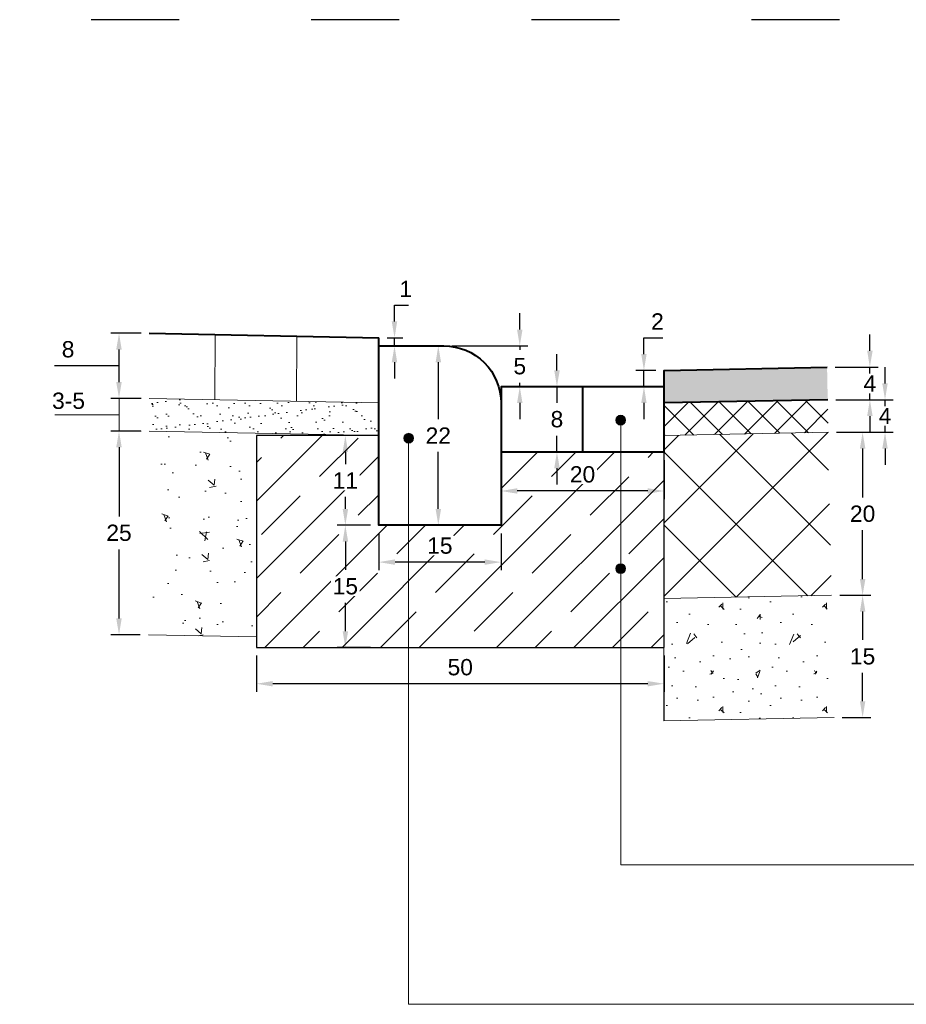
# Model space of a CAD drawing. Header units: millimetres. Extents: x 2422 to 2697, y 999 to 1037.
# Tile 5 of 48: x 2660.43 to 2661.52, y 1002.87 to 1004.08. Entities that reach past the tile are written whole.
import ezdxf

# ---------------------------------------------------------------- set-up
doc = ezdxf.new("R2010")
doc.units = ezdxf.units.MM
doc.linetypes.add('ACAD_ISO03W100', pattern=[30, 12, -18])
doc.layers.add('1_warstwa_ścier._wypel', color=7, linetype='Continuous', true_color=0x636363, transparency=0.7)
for name, color, linetype, lineweight, true_color in [('2_warstwa_wiąż.', 7, 'Continuous', 13, 0x8d8268), ('_PN-nawierzchnia_asfalt', 250, 'Continuous', 40, 0x333333), ('Podbudowa_beton', 7, 'Continuous', 13, 0x906713)]:
    doc.layers.add(name, color=color, linetype=linetype, lineweight=lineweight, true_color=true_color)
doc.layers.add('4_podbudowa_pom.', color=7, linetype='Continuous', true_color=0x906713)
for name, color, linetype, lineweight in [('_JB_Opisowe', 7, 'Continuous', 0), ('_PN-konstrukcja_linie', 7, 'Continuous', 18), ('_PN-kostka_szara', 251, 'Continuous', 13), ('_PN-kraweznik', 7, 'Continuous', 40), ('_PN-nawierzchnia_kostka_szara', 251, 'Continuous', 40), ('_PN-podsypka_wypełnienie', 7, 'Continuous', 9), ('_PN-ława-wypełnienie', 7, 'Continuous', 0), ('_PN-ściek', 4, 'Continuous', 40), ('_SZK-wymiary_0.2', 7, 'Continuous', 15), ('zjazd', 10, 'Continuous', 9)]:
    doc.layers.add(name, color=color, linetype=linetype, lineweight=lineweight)
doc.layers.add('_PN-ława', color=7, linetype='Continuous')
doc.layers.add('_SZK-opis_0.2', color=7, linetype='Continuous')
doc.layers.add('TEMP', color=80, linetype='Continuous', plot=False)
doc.styles.add('standard szczeg', font='arial.ttf', dxfattribs={"height": 0.02})
doc.dimstyles.new('p normalny szczeg.', dxfattribs={"dimtxt": 0.02, "dimasz": 0.02, "dimexe": 0.01, "dimexo": 0.01, "dimgap": 0.01, "dimtad": 1, "dimtih": 1, "dimtoh": 1, "dimdec": 0, "dimlfac": 100, "dimzin": 1, "dimtxsty": 'standard szczeg', "dimcen": 2.5, "dimazin": 0, "dimtfac": 1, "dimtdec": 0, "dimtmove": 0, "dimatfit": 3, "dimfxl": 1, "dimarcsym": 0})

# ---------------------------------------------------------------- blocks, each defined once
blk = doc.blocks.new('*D133')
at = {"layer": '_SZK-wymiary_0.2', "color": 0, "lineweight": -2, "transparency": 16777216}
for p, q in [((2660.5813, 1003.5733), (2660.5444, 1003.5733)), ((2660.5544, 1003.5533), (2660.5544, 1003.4685)), ((2660.5544, 1003.3433), (2660.5544, 1003.4281)), ((2660.5804, 1003.3233), (2660.5444, 1003.3233))]:
    blk.add_line(p, q, dxfattribs=at)
at = {"layer": '_SZK-wymiary_0.2', "color": 0, "transparency": 16777216}
for points in [[(2660.551, 1003.5533), (2660.5577, 1003.5533), (2660.5544, 1003.5733)], [(2660.551, 1003.3433), (2660.5577, 1003.3433), (2660.5544, 1003.3233)]]:
    blk.add_solid(points, dxfattribs=at)
at = {"layer": 'Defpoints', "color": 0, "transparency": 16777216}
for p in [(2660.5913, 1003.5733), (2660.5544, 1003.3233), (2660.5904, 1003.3233)]:
    blk.add_point(p, dxfattribs=at)
at = {"layer": '_SZK-wymiary_0.2', "color": 0, "transparency": 16777216, "insert": (2660.5544, 1003.4483), "char_height": 0.02, "attachment_point": 5, "style": 'standard szczeg'}
blk.add_mtext('25', dxfattribs=at)
blk = doc.blocks.new('*D134')
at = {"layer": '_SZK-wymiary_0.2', "color": 0, "lineweight": -2, "ltscale": 0.09, "transparency": 16777216}
for p, q in [((2660.5814, 1003.6933), (2660.5444, 1003.6933)), ((2660.5544, 1003.6333), (2660.5544, 1003.6733)), ((2660.5085, 1003.6533), (2660.4754, 1003.6533)), ((2660.5544, 1003.6533), (2660.5085, 1003.6533)), ((2660.5814, 1003.6133), (2660.5444, 1003.6133))]:
    blk.add_line(p, q, dxfattribs=at)
at = {"layer": '_SZK-wymiary_0.2', "color": 0, "ltscale": 0.09, "transparency": 16777216}
for points in [[(2660.551, 1003.6733), (2660.5577, 1003.6733), (2660.5544, 1003.6933)], [(2660.551, 1003.6333), (2660.5577, 1003.6333), (2660.5544, 1003.6133)]]:
    blk.add_solid(points, dxfattribs=at)
at = {"layer": 'Defpoints', "color": 0, "ltscale": 0.09, "transparency": 16777216}
for p in [(2660.5544, 1003.6933), (2660.5914, 1003.6933), (2660.5914, 1003.6133)]:
    blk.add_point(p, dxfattribs=at)
at = {"layer": '_SZK-wymiary_0.2', "color": 0, "ltscale": 0.09, "transparency": 16777216, "insert": (2660.4919, 1003.6735), "char_height": 0.02, "attachment_point": 5, "style": 'standard szczeg', "bg_fill": 3, "box_fill_scale": 1.1, "bg_fill_color": 256, "bg_fill_true_color": 13158600, "bg_fill_transparency": 0}
blk.add_mtext('8', dxfattribs=at)
blk = doc.blocks.new('*D139')
at = {"layer": '_SZK-wymiary_0.2', "color": 0, "lineweight": -2, "transparency": 16777216}
for p, q in [((2661.0915, 1003.6477), (2661.0915, 1003.6677)), ((2661.1129, 1003.6277), (2661.0815, 1003.6277)), ((2661.0915, 1003.6277), (2661.0915, 1003.6079)), ((2661.0915, 1003.5477), (2661.0915, 1003.5675)), ((2661.1129, 1003.5477), (2661.0815, 1003.5477)), ((2661.0915, 1003.5277), (2661.0915, 1003.5077))]:
    blk.add_line(p, q, dxfattribs=at)
at = {"layer": '_SZK-wymiary_0.2', "color": 0, "transparency": 16777216}
for points in [[(2661.0882, 1003.6477), (2661.0949, 1003.6477), (2661.0915, 1003.6277)], [(2661.0882, 1003.5277), (2661.0949, 1003.5277), (2661.0915, 1003.5477)]]:
    blk.add_solid(points, dxfattribs=at)
at = {"layer": 'Defpoints', "color": 0, "transparency": 16777216}
for p in [(2661.0915, 1003.6277), (2661.1229, 1003.6277), (2661.1229, 1003.5477)]:
    blk.add_point(p, dxfattribs=at)
at = {"layer": '_SZK-wymiary_0.2', "color": 0, "transparency": 16777216, "insert": (2661.0915, 1003.5877), "char_height": 0.02, "attachment_point": 5, "style": 'standard szczeg', "bg_fill": 3, "box_fill_scale": 1.1, "bg_fill_color": 256, "bg_fill_true_color": 13158600, "bg_fill_transparency": 0}
blk.add_mtext('8', dxfattribs=at)
blk = doc.blocks.new('*D140')
at = {"layer": '_SZK-wymiary_0.2', "color": 0, "lineweight": -2, "transparency": 16777216}
for p, q in [((2660.946, 1003.6577), (2660.946, 1003.5877)), ((2660.946, 1003.4777), (2660.946, 1003.5476))]:
    blk.add_line(p, q, dxfattribs=at)
at = {"layer": '_SZK-wymiary_0.2', "color": 0, "transparency": 16777216}
for points in [[(2660.9427, 1003.6577), (2660.9494, 1003.6577), (2660.946, 1003.6777)], [(2660.9427, 1003.4777), (2660.9494, 1003.4777), (2660.946, 1003.4577)]]:
    blk.add_solid(points, dxfattribs=at)
at = {"layer": 'Defpoints', "color": 0, "transparency": 16777216}
for p in [(2660.946, 1003.6777), (2660.946, 1003.6777), (2660.946, 1003.4577)]:
    blk.add_point(p, dxfattribs=at)
at = {"layer": '_SZK-wymiary_0.2', "color": 0, "transparency": 16777216, "insert": (2660.946, 1003.5677), "char_height": 0.02, "attachment_point": 5, "style": 'standard szczeg', "bg_fill": 3, "box_fill_scale": 1.1, "bg_fill_color": 256, "bg_fill_true_color": 13158600, "bg_fill_transparency": 0}
blk.add_mtext('22', dxfattribs=at)
blk = doc.blocks.new('*D141')
at = {"layer": '_SZK-wymiary_0.2', "color": 0, "lineweight": -2, "transparency": 16777216}
for p, q in [((2661.0459, 1003.6977), (2661.0459, 1003.7177)), ((2660.9629, 1003.6777), (2661.0559, 1003.6777)), ((2661.0459, 1003.6777), (2661.0459, 1003.6728)), ((2661.0329, 1003.6277), (2661.0559, 1003.6277)), ((2661.0459, 1003.6277), (2661.0459, 1003.6325)), ((2661.0459, 1003.6077), (2661.0459, 1003.5877))]:
    blk.add_line(p, q, dxfattribs=at)
at = {"layer": '_SZK-wymiary_0.2', "color": 0, "transparency": 16777216}
for points in [[(2661.0426, 1003.6977), (2661.0493, 1003.6977), (2661.0459, 1003.6777)], [(2661.0426, 1003.6077), (2661.0493, 1003.6077), (2661.0459, 1003.6277)]]:
    blk.add_solid(points, dxfattribs=at)
at = {"layer": 'Defpoints', "color": 0, "transparency": 16777216}
for p in [(2660.9529, 1003.6777), (2661.0459, 1003.6777), (2661.0229, 1003.6277)]:
    blk.add_point(p, dxfattribs=at)
at = {"layer": '_SZK-wymiary_0.2', "color": 0, "transparency": 16777216, "insert": (2661.0459, 1003.6527), "char_height": 0.02, "attachment_point": 5, "style": 'standard szczeg', "bg_fill": 3, "box_fill_scale": 1.1, "bg_fill_color": 256, "bg_fill_true_color": 13158600, "bg_fill_transparency": 0}
blk.add_mtext('5', dxfattribs=at)
blk = doc.blocks.new('*D142')
at = {"layer": '_SZK-wymiary_0.2', "color": 0, "lineweight": -2, "transparency": 16777216}
for p, q in [((2661.0229, 1003.5377), (2661.0229, 1003.4897)), ((2661.2229, 1003.5377), (2661.2229, 1003.4897)), ((2661.2029, 1003.4997), (2661.0429, 1003.4997))]:
    blk.add_line(p, q, dxfattribs=at)
at = {"layer": '_SZK-wymiary_0.2', "color": 0, "transparency": 16777216}
for points in [[(2661.0429, 1003.5031), (2661.0429, 1003.4964), (2661.0229, 1003.4997)], [(2661.2029, 1003.5031), (2661.2029, 1003.4964), (2661.2229, 1003.4997)]]:
    blk.add_solid(points, dxfattribs=at)
at = {"layer": 'Defpoints', "color": 0, "transparency": 16777216}
for p in [(2661.0229, 1003.5477), (2661.2229, 1003.5477), (2661.0229, 1003.4997)]:
    blk.add_point(p, dxfattribs=at)
at = {"layer": '_SZK-wymiary_0.2', "color": 0, "transparency": 16777216, "insert": (2661.1229, 1003.52), "char_height": 0.02, "attachment_point": 5, "style": 'standard szczeg', "bg_fill": 3, "box_fill_scale": 1.1, "bg_fill_color": 256, "bg_fill_true_color": 13158600, "bg_fill_transparency": 0}
blk.add_mtext('20', dxfattribs=at)
blk = doc.blocks.new('*D143')
at = {"layer": '_SZK-wymiary_0.2', "color": 0, "lineweight": -2, "transparency": 16777216}
for p, q in [((2660.8729, 1003.4477), (2660.8729, 1003.4024)), ((2661.0229, 1003.4477), (2661.0229, 1003.4024)), ((2661.0029, 1003.4124), (2660.8929, 1003.4124))]:
    blk.add_line(p, q, dxfattribs=at)
at = {"layer": '_SZK-wymiary_0.2', "color": 0, "transparency": 16777216}
for points in [[(2660.8929, 1003.4158), (2660.8929, 1003.4091), (2660.8729, 1003.4124)], [(2661.0029, 1003.4158), (2661.0029, 1003.4091), (2661.0229, 1003.4124)]]:
    blk.add_solid(points, dxfattribs=at)
at = {"layer": 'Defpoints', "color": 0, "transparency": 16777216}
for p in [(2660.8729, 1003.4577), (2661.0229, 1003.4577), (2660.8729, 1003.4124)]:
    blk.add_point(p, dxfattribs=at)
at = {"layer": '_SZK-wymiary_0.2', "color": 0, "transparency": 16777216, "insert": (2660.9479, 1003.4326), "char_height": 0.02, "attachment_point": 5, "style": 'standard szczeg', "bg_fill": 3, "box_fill_scale": 1.1, "bg_fill_color": 256, "bg_fill_true_color": 13158600, "bg_fill_transparency": 0}
blk.add_mtext('15', dxfattribs=at)
blk = doc.blocks.new('*D144')
at = {"layer": '_SZK-wymiary_0.2', "color": 0, "lineweight": -2, "transparency": 16777216}
for p, q in [((2660.8629, 1003.4577), (2660.822, 1003.4577)), ((2660.832, 1003.4377), (2660.832, 1003.4029)), ((2660.832, 1003.3277), (2660.832, 1003.3625)), ((2660.8629, 1003.3077), (2660.822, 1003.3077))]:
    blk.add_line(p, q, dxfattribs=at)
at = {"layer": '_SZK-wymiary_0.2', "color": 0, "transparency": 16777216}
for points in [[(2660.8287, 1003.4377), (2660.8354, 1003.4377), (2660.832, 1003.4577)], [(2660.8287, 1003.3277), (2660.8354, 1003.3277), (2660.832, 1003.3077)]]:
    blk.add_solid(points, dxfattribs=at)
at = {"layer": 'Defpoints', "color": 0, "transparency": 16777216}
for p in [(2660.8729, 1003.4577), (2660.832, 1003.3077), (2660.8729, 1003.3077)]:
    blk.add_point(p, dxfattribs=at)
at = {"layer": '_SZK-wymiary_0.2', "color": 0, "transparency": 16777216, "insert": (2660.832, 1003.3827), "char_height": 0.02, "attachment_point": 5, "style": 'standard szczeg', "bg_fill": 3, "box_fill_scale": 1.1, "bg_fill_color": 256, "bg_fill_true_color": 13158600, "bg_fill_transparency": 0}
blk.add_mtext('15', dxfattribs=at)
blk = doc.blocks.new('*D145')
at = {"layer": '_SZK-wymiary_0.2', "color": 0, "lineweight": -2, "transparency": 16777216}
for p, q in [((2660.8629, 1003.5676), (2660.822, 1003.5676)), ((2660.832, 1003.5476), (2660.832, 1003.5327)), ((2660.832, 1003.4777), (2660.832, 1003.4926)), ((2660.8629, 1003.4577), (2660.822, 1003.4577))]:
    blk.add_line(p, q, dxfattribs=at)
at = {"layer": '_SZK-wymiary_0.2', "color": 0, "transparency": 16777216}
for points in [[(2660.8287, 1003.5476), (2660.8354, 1003.5476), (2660.832, 1003.5676)], [(2660.8287, 1003.4777), (2660.8354, 1003.4777), (2660.832, 1003.4577)]]:
    blk.add_solid(points, dxfattribs=at)
at = {"layer": 'Defpoints', "color": 0, "transparency": 16777216}
for p in [(2660.832, 1003.5676), (2660.8729, 1003.5676), (2660.8729, 1003.4577)]:
    blk.add_point(p, dxfattribs=at)
at = {"layer": '_SZK-wymiary_0.2', "color": 0, "transparency": 16777216, "insert": (2660.832, 1003.5126), "char_height": 0.02, "attachment_point": 5, "style": 'standard szczeg', "bg_fill": 3, "box_fill_scale": 1.1, "bg_fill_color": 256, "bg_fill_true_color": 13158600, "bg_fill_transparency": 0}
blk.add_mtext('11', dxfattribs=at)
blk = doc.blocks.new('*D146')
at = {"layer": '_SZK-wymiary_0.2', "color": 0, "lineweight": -2, "transparency": 16777216}
for p, q in [((2660.8923, 1003.7077), (2660.8923, 1003.7277)), ((2660.8923, 1003.7277), (2660.9096, 1003.7277)), ((2660.8831, 1003.6877), (2660.9023, 1003.6877)), ((2660.8923, 1003.6777), (2660.8923, 1003.6877)), ((2660.8829, 1003.6777), (2660.9023, 1003.6777)), ((2660.8923, 1003.6577), (2660.8923, 1003.6377))]:
    blk.add_line(p, q, dxfattribs=at)
at = {"layer": '_SZK-wymiary_0.2', "color": 0, "transparency": 16777216}
for points in [[(2660.8889, 1003.7077), (2660.8956, 1003.7077), (2660.8923, 1003.6877)], [(2660.8889, 1003.6577), (2660.8956, 1003.6577), (2660.8923, 1003.6777)]]:
    blk.add_solid(points, dxfattribs=at)
at = {"layer": 'Defpoints', "color": 0, "transparency": 16777216}
for p in [(2660.8731, 1003.6877), (2660.8923, 1003.6877), (2660.8729, 1003.6777)]:
    blk.add_point(p, dxfattribs=at)
at = {"layer": '_SZK-wymiary_0.2', "color": 0, "transparency": 16777216, "insert": (2660.906, 1003.7477), "char_height": 0.02, "attachment_point": 5, "style": 'standard szczeg', "bg_fill": 3, "box_fill_scale": 1.1, "bg_fill_color": 256, "bg_fill_true_color": 13158600, "bg_fill_transparency": 0}
blk.add_mtext('1', dxfattribs=at)
blk = doc.blocks.new('*D147')
at = {"layer": '_SZK-wymiary_0.2', "color": 0, "lineweight": -2, "transparency": 16777216}
for p, q in [((2660.7229, 1003.2977), (2660.7229, 1003.2532)), ((2661.2229, 1003.2977), (2661.2229, 1003.2532)), ((2661.2029, 1003.2632), (2660.7429, 1003.2632))]:
    blk.add_line(p, q, dxfattribs=at)
at = {"layer": '_SZK-wymiary_0.2', "color": 0, "transparency": 16777216}
for points in [[(2660.7429, 1003.2665), (2660.7429, 1003.2599), (2660.7229, 1003.2632)], [(2661.2029, 1003.2665), (2661.2029, 1003.2599), (2661.2229, 1003.2632)]]:
    blk.add_solid(points, dxfattribs=at)
at = {"layer": 'Defpoints', "color": 0, "transparency": 16777216}
for p in [(2660.7229, 1003.3077), (2661.2229, 1003.3077), (2660.7229, 1003.2632)]:
    blk.add_point(p, dxfattribs=at)
at = {"layer": '_SZK-wymiary_0.2', "color": 0, "transparency": 16777216, "insert": (2660.9729, 1003.2834), "char_height": 0.02, "attachment_point": 5, "style": 'standard szczeg', "bg_fill": 3, "box_fill_scale": 1.1, "bg_fill_color": 256, "bg_fill_true_color": 13158600, "bg_fill_transparency": 0}
blk.add_mtext('50', dxfattribs=at)
blk = doc.blocks.new('*D148')
at = {"layer": '_SZK-wymiary_0.2', "color": 0, "lineweight": -2, "transparency": 16777216}
for p, q in [((2661.1982, 1003.6677), (2661.1982, 1003.6877)), ((2661.1982, 1003.6877), (2661.2214, 1003.6877)), ((2661.2129, 1003.6477), (2661.1882, 1003.6477)), ((2661.1982, 1003.6277), (2661.1982, 1003.6477)), ((2661.2129, 1003.6277), (2661.1882, 1003.6277)), ((2661.1982, 1003.6077), (2661.1982, 1003.5877))]:
    blk.add_line(p, q, dxfattribs=at)
at = {"layer": '_SZK-wymiary_0.2', "color": 0, "transparency": 16777216}
for points in [[(2661.1949, 1003.6677), (2661.2015, 1003.6677), (2661.1982, 1003.6477)], [(2661.1949, 1003.6077), (2661.2015, 1003.6077), (2661.1982, 1003.6277)]]:
    blk.add_solid(points, dxfattribs=at)
at = {"layer": 'Defpoints', "color": 0, "transparency": 16777216}
for p in [(2661.1982, 1003.6477), (2661.2229, 1003.6477), (2661.2229, 1003.6277)]:
    blk.add_point(p, dxfattribs=at)
at = {"layer": '_SZK-wymiary_0.2', "color": 0, "transparency": 16777216, "insert": (2661.2148, 1003.7077), "char_height": 0.02, "attachment_point": 5, "style": 'standard szczeg', "bg_fill": 3, "box_fill_scale": 1.1, "bg_fill_color": 256, "bg_fill_true_color": 13158600, "bg_fill_transparency": 0}
blk.add_mtext('2', dxfattribs=at)
blk = doc.blocks.new('*D135')
at = {"layer": '_SZK-wymiary_0.2', "color": 0, "lineweight": -2, "transparency": 16777216}
for p, q in [((2661.4384, 1003.3717), (2661.4764, 1003.3717)), ((2661.4664, 1003.3517), (2661.4664, 1003.3169)), ((2661.4664, 1003.2418), (2661.4664, 1003.2765)), ((2661.4414, 1003.2218), (2661.4764, 1003.2218))]:
    blk.add_line(p, q, dxfattribs=at)
at = {"layer": '_SZK-wymiary_0.2', "color": 0, "transparency": 16777216}
for points in [[(2661.4631, 1003.3517), (2661.4698, 1003.3517), (2661.4664, 1003.3717)], [(2661.4631, 1003.2418), (2661.4698, 1003.2418), (2661.4664, 1003.2218)]]:
    blk.add_solid(points, dxfattribs=at)
at = {"layer": 'Defpoints', "color": 0, "transparency": 16777216}
for p in [(2661.4284, 1003.3717), (2661.4314, 1003.2218), (2661.4664, 1003.2218)]:
    blk.add_point(p, dxfattribs=at)
at = {"layer": '_SZK-wymiary_0.2', "color": 0, "transparency": 16777216, "insert": (2661.4664, 1003.2967), "char_height": 0.02, "attachment_point": 5, "style": 'standard szczeg'}
blk.add_mtext('15', dxfattribs=at)
blk = doc.blocks.new('*D136')
at = {"layer": '_SZK-wymiary_0.2', "color": 0, "lineweight": -2, "transparency": 16777216}
for p, q in [((2661.4344, 1003.5717), (2661.4764, 1003.5717)), ((2661.4664, 1003.5517), (2661.4664, 1003.4919)), ((2661.4664, 1003.3917), (2661.4664, 1003.4515)), ((2661.4384, 1003.3717), (2661.4764, 1003.3717))]:
    blk.add_line(p, q, dxfattribs=at)
at = {"layer": '_SZK-wymiary_0.2', "color": 0, "transparency": 16777216}
for points in [[(2661.4631, 1003.5517), (2661.4698, 1003.5517), (2661.4664, 1003.5717)], [(2661.4631, 1003.3917), (2661.4698, 1003.3917), (2661.4664, 1003.3717)]]:
    blk.add_solid(points, dxfattribs=at)
at = {"layer": 'Defpoints', "color": 0, "transparency": 16777216}
for p in [(2661.4244, 1003.5717), (2661.4284, 1003.3717), (2661.4664, 1003.3717)]:
    blk.add_point(p, dxfattribs=at)
at = {"layer": '_SZK-wymiary_0.2', "color": 0, "transparency": 16777216, "insert": (2661.4664, 1003.4717), "char_height": 0.02, "attachment_point": 5, "style": 'standard szczeg'}
blk.add_mtext('20', dxfattribs=at)
blk = doc.blocks.new('*D137')
at = {"layer": '_SZK-wymiary_0.2', "color": 0, "lineweight": -2, "transparency": 16777216}
for p, q in [((2661.4753, 1003.6717), (2661.4753, 1003.6917)), ((2661.4328, 1003.6517), (2661.4853, 1003.6517)), ((2661.4753, 1003.6117), (2661.4753, 1003.6517)), ((2661.4336, 1003.6117), (2661.4853, 1003.6117)), ((2661.4753, 1003.5917), (2661.4753, 1003.5717))]:
    blk.add_line(p, q, dxfattribs=at)
at = {"layer": '_SZK-wymiary_0.2', "color": 0, "transparency": 16777216}
for points in [[(2661.472, 1003.6717), (2661.4787, 1003.6717), (2661.4753, 1003.6517)], [(2661.472, 1003.5917), (2661.4787, 1003.5917), (2661.4753, 1003.6117)]]:
    blk.add_solid(points, dxfattribs=at)
at = {"layer": 'Defpoints', "color": 0, "transparency": 16777216}
for p in [(2661.4228, 1003.6517), (2661.4753, 1003.6517), (2661.4236, 1003.6117)]:
    blk.add_point(p, dxfattribs=at)
at = {"layer": '_SZK-wymiary_0.2', "color": 0, "transparency": 16777216, "insert": (2661.4753, 1003.6317), "char_height": 0.02, "attachment_point": 5, "style": 'standard szczeg', "bg_fill": 3, "box_fill_scale": 1.1, "bg_fill_color": 256, "bg_fill_true_color": 13158600, "bg_fill_transparency": 0}
blk.add_mtext('4', dxfattribs=at)
blk = doc.blocks.new('*D138')
at = {"layer": '_SZK-wymiary_0.2', "color": 0, "lineweight": -2, "transparency": 16777216}
for p, q in [((2661.4939, 1003.6317), (2661.4939, 1003.6517)), ((2661.4336, 1003.6117), (2661.5039, 1003.6117)), ((2661.4939, 1003.5717), (2661.4939, 1003.6117)), ((2661.4344, 1003.5717), (2661.5039, 1003.5717)), ((2661.4939, 1003.5517), (2661.4939, 1003.5317))]:
    blk.add_line(p, q, dxfattribs=at)
at = {"layer": '_SZK-wymiary_0.2', "color": 0, "transparency": 16777216}
for points in [[(2661.4905, 1003.6317), (2661.4972, 1003.6317), (2661.4939, 1003.6117)], [(2661.4905, 1003.5517), (2661.4972, 1003.5517), (2661.4939, 1003.5717)]]:
    blk.add_solid(points, dxfattribs=at)
at = {"layer": 'Defpoints', "color": 0, "transparency": 16777216}
for p in [(2661.4236, 1003.6117), (2661.4939, 1003.6117), (2661.4244, 1003.5717)]:
    blk.add_point(p, dxfattribs=at)
at = {"layer": '_SZK-wymiary_0.2', "color": 0, "transparency": 16777216, "insert": (2661.4939, 1003.5917), "char_height": 0.02, "attachment_point": 5, "style": 'standard szczeg', "bg_fill": 3, "box_fill_scale": 1.1, "bg_fill_color": 256, "bg_fill_true_color": 13158600, "bg_fill_transparency": 0}
blk.add_mtext('4', dxfattribs=at)

msp = doc.modelspace()

# ---------------------------------------------------------------- hatches: boundary and pattern name
at = {"layer": '1_warstwa_ścier._wypel', "lineweight": 13, "ltscale": 0.09, "transparency": 33554508}
h = msp.add_hatch(color=7, dxfattribs=at)
h.dxf.hatch_style = 1
h.paths.add_polyline_path([(2661.4228, 1003.6517), (2661.2229, 1003.6477), (2661.2229, 1003.6077), (2661.4236, 1003.6117)])
at = {"layer": '2_warstwa_wiąż.', "lineweight": 13, "ltscale": 0.09}
h = msp.add_hatch(dxfattribs=at)
h.set_pattern_fill('ANSI37', scale=0.008, angle=90)
h.set_pattern_definition([(135, (146.20742, -862.487577), (-0.01796051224, -0.01796051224), []), (225, (146.20742, -862.487577), (0.01796051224, -0.01796051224), [])])
h.paths.add_polyline_path([(2661.4236, 1003.6117), (2661.2236, 1003.6077), (2661.2228, 1003.5676), (2661.4244, 1003.5717)])
at = {"layer": '4_podbudowa_pom.', "lineweight": 13, "ltscale": 0.09}
h = msp.add_hatch(dxfattribs=at)
h.set_pattern_fill('ANSI37', scale=0.02, angle=90)
h.set_pattern_definition([(135, (-831.55942, 829.780884), (-0.0449012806, -0.0449012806), []), (225, (-831.55942, 829.780884), (0.0449012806, -0.0449012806), [])])
h.paths.add_polyline_path([(2661.4284, 1003.3717), (2661.4236, 1003.5717), (2661.2229, 1003.5676), (2661.2229, 1003.3676)])
h = msp.add_hatch(dxfattribs=at)
h.set_pattern_fill('CONC', scale=0.005, angle=90)
h.set_pattern_definition([(90, (-2.33208, -6.53156), (-0.127, 2e-16), [0, -0.127]), (90, (-2.28763, -6.53029), (-0.127, 2e-16), [0, -0.127]), (90, (-2.35621, -6.52648), (-0.127, 2e-16), [0, -0.127]), (68.1986, (-2.316838, -6.592518), (0.12699998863, 0.38100003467), [0.013678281, -0.670237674]), (306.8699, (-2.311758, -6.579818), (-0.25400001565, 0.38099998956), [0.00635, -0.62865]), (220.6013, (-2.307948, -6.584898), (0.761999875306, 0.6350000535), [0.011708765, -1.159173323]), (296.5651, (-2.29271, -6.62681), (0.1270001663, -0.1269998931), [0.002839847, -0.281140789]), (56.3099, (-2.291438, -6.629348), (0.1270001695, 0.25399994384), [0.004579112, -0.453325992]), (198.4349, (-2.288898, -6.625538), (-0.2540000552, -0.1269997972), [0.004016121, -0.397593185]), (315, (-2.28001, -6.54553), (0.1270000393, -3e-16), [0.005388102, -0.174216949]), (90, (-2.2762, -6.54934), (-0.127, 0.127), [0.00762, -0.11938]), (225, (-2.2762, -6.54172), (-2e-16, -0.1270000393), [0.005388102, -0.174216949]), (341.5651, (-2.361288, -6.560768), (-0.2540000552, 0.1269997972), [0.004016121, -0.397593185]), (90, (-2.35748, -6.56204), (-0.127, 0.127), [0.00635, -0.12065]), (233.1301, (-2.357478, -6.555688), (-0.25400001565, -0.38099998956), [0.00635, -0.62865]), (303.6901, (-2.362558, -6.628078), (-0.1270001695, 0.25399994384), [0.004579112, -0.453325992]), (71.5651, (-2.360018, -6.631888), (-0.1269997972, -0.2540000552), [0.008032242, -0.393577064]), (216.8699, (-2.357478, -6.624268), (0.38099998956, 0.25400001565), [0.00635, -0.62865]), (90, (-2.35748, -6.59125), (-0.127, 2e-16), [0, -0.127]), (90, (-2.32446, -6.62554), (-0.127, 2e-16), [0, -0.127]), (90, (-2.27747, -6.58998), (-0.127, 2e-16), [0, -0.127]), (90, (-2.31684, -6.55569), (-0.127, 2e-16), [0, -0.127]), (90, (-2.33843, -6.59252), (-0.127, 2e-16), [0, -0.127]), (90, (-2.34224, -6.62046), (-0.127, 2e-16), [0, -0.127]), (90, (-2.33462, -6.60903), (-0.127, 2e-16), [0, -0.127]), (90, (-2.30414, -6.61411), (-0.127, 2e-16), [0, -0.127]), (90, (-2.30922, -6.64459), (-0.127, 2e-16), [0, -0.127]), (90, (-2.33843, -6.64332), (-0.127, 2e-16), [0, -0.127]), (90, (-2.36637, -6.64713), (-0.127, 2e-16), [0, -0.127]), (90, (-2.37145, -6.60776), (-0.127, 2e-16), [0, -0.127]), (90, (-2.37653, -6.57982), (-0.127, 2e-16), [0, -0.127]), (90, (-2.37145, -6.53537), (-0.127, 2e-16), [0, -0.127]), (90, (-2.33208, -6.56585), (-0.127, 2e-16), [0, -0.127]), (90, (-2.35494, -6.57855), (-0.127, 2e-16), [0, -0.127]), (90, (-2.29398, -6.56839), (-0.127, 2e-16), [0, -0.127]), (90, (-2.28763, -6.60649), (-0.127, 2e-16), [0, -0.127]), (90, (-2.25969, -6.56839), (-0.127, 2e-16), [0, -0.127]), (90, (-2.26731, -6.6103), (-0.127, 2e-16), [0, -0.127]), (90, (-2.2635, -6.65094), (-0.127, 2e-16), [0, -0.127]), (90, (-2.25715, -6.6357), (-0.127, 2e-16), [0, -0.127]), (90, (-2.27493, -6.63443), (-0.127, 2e-16), [0, -0.127]), (90, (-2.25461, -6.54934), (-0.127, 2e-16), [0, -0.127]), (90, (-2.30668, -6.5341), (-0.127, 2e-16), [0, -0.127]), (90, (-2.34478, -6.54045), (-0.127, 2e-16), [0, -0.127]), (90, (-2.25334, -6.59887), (-0.127, 2e-16), [0, -0.127])])
h.paths.add_polyline_path([(2661.4314, 1003.2218), (2661.422, 1003.3716), (2661.2229, 1003.3676), (2661.2228, 1003.2176)])
at = {"layer": '_PN-podsypka_wypełnienie', "ltscale": 0.09}
h = msp.add_hatch(dxfattribs=at)
h.set_pattern_fill('AR-SAND', color=256, scale=0.0005, style=0)
h.set_pattern_definition([(37.5, (134.203578, -854.667412), (-0.00080001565, 0.02447066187), [0, -0.019304, 0, -0.02159, 0, -0.0206375]), (7.5, (134.20358, -854.667412), (0.02247616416, 0.03584125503), [0, -0.010414, 0, -0.017399, 0, -0.0066675]), (327.5, (134.187957, -854.667412), (0.03954961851, 7.185923e-05), [0, -0.00635, 0, -0.02286, 0, -0.029845]), (317.5, (134.187957, -854.667412), (0.03817782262, 0.01114646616), [0, -0.003175, 0, -0.014986, 0, -0.017145])])
h.paths.add_polyline_path([(2660.5914, 1003.5733), (2660.5914, 1003.6133), (2660.8729, 1003.6077), (2660.8729, 1003.5677)])
at = {"layer": '_PN-ława-wypełnienie'}
h = msp.add_hatch(dxfattribs=at)
h.set_pattern_fill('JIS_STN_1E', color=256, scale=0.067035, style=0)
h.set_pattern_definition([(45, (2651.32027, 994.74809), (-0.0474008, 0.0474008), []), (45, (2651.36753, 994.74809), (-0.0474008, 0.0474008), [0.06703484, -0.0335174])])
h.paths.add_polyline_path([(2661.0229, 1003.5477), (2661.2229, 1003.5477), (2661.2229, 1003.3077), (2660.7229, 1003.3077), (2660.7229, 1003.5677), (2660.8729, 1003.5677), (2660.8729, 1003.4577), (2661.0229, 1003.4577)])
at = {"layer": '_SZK-opis_0.2', "lineweight": 0, "ltscale": 0.09}
h = msp.add_hatch(color=256, dxfattribs=at)
h.dxf.hatch_style = 1
h.paths.add_polyline_path([(2661.1757, 1003.5866, -1), (2661.1637, 1003.5866, -1)])
h = msp.add_hatch(color=256, dxfattribs=at)
h.dxf.hatch_style = 1
h.paths.add_polyline_path([(2660.9156, 1003.5645, -1), (2660.9036, 1003.5645, -1)])
h = msp.add_hatch(color=256, dxfattribs=at)
h.dxf.hatch_style = 1
h.paths.add_polyline_path([(2661.1757, 1003.4045, -1), (2661.1637, 1003.4045, -1)])
at = {"layer": 'Podbudowa_beton', "ltscale": 0.09}
h = msp.add_hatch(dxfattribs=at)
h.set_pattern_fill('AR-CONC', scale=0.0005, angle=90)
h.set_pattern_definition([(140, (-870.18883, 814.814345), (0.0079695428, 0.0910923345), [0.009525, -0.104775]), (85, (-870.18883, 814.81434), (-0.0955284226, -0.0176217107), [0.00762, -0.083820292]), (190.4514447, (-870.188165, 814.821936), (-0.087558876, 0.0734706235), [0.0080950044, -0.0890451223]), (136.1842, (-870.21423, 814.81434), (0.021021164, 0.1355395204), [0.0142875, -0.1571625]), (186.6355576, (-870.21248, 814.82564), (-0.1237130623, 0.118702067), [0.0121425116, -0.133567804]), (81.184151, (-870.21423, 814.81434), (-0.1237130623, 0.118702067), [0.0114299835, -0.125729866]), (111, (-870.20788, 814.827045), (0.0511325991, 0.0758071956), [0.009525, -0.104775]), (56, (-870.20788, 814.82704), (-0.092093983, 0.0309010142), [0.00762, -0.08382]), (161.451445, (-870.20362, 814.83336), (-0.0409613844, 0.1067082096), [0.0080950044, -0.0890449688]), (127.5, (-870.18883, 814.814345), (-0.04227751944, 0.00154430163), [0, -0.082804, 0, -0.08509, 0, -0.0841375]), (97.5, (-870.18883, 814.814345), (-0.0500902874, 0.03340983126), [0, -0.048514, 0, -0.080899, 0, -0.0320675]), (57.5, (-870.18883, 814.786024), (0.002864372, 0.06779529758), [0, -0.03175, 0, -0.09906, 0, -0.131445]), (47.5, (-870.18883, 814.773324), (-0.0127132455, 0.0740645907), [0, -0.041275, 0, -0.065786, 0, -0.093345])])
h.paths.add_polyline_path([(2660.5914, 1003.3233), (2660.5914, 1003.5733), (2660.8729, 1003.5677), (2660.7229, 1003.5677), (2660.7219, 1003.3207)])

# ---------------------------------------------------------------- linework, layer by layer
at = {"layer": '_JB_Opisowe', "ltscale": 0.09}
msp.add_line((2660.5544, 1003.6333), (2660.5544, 1003.6533), dxfattribs=at)
at = {"layer": '_PN-konstrukcja_linie', "ltscale": 0.09}
msp.add_line((2660.5904, 1003.3233), (2660.7229, 1003.3207), dxfattribs=at)
at = {"layer": '_PN-konstrukcja_linie'}
for points in [[(2661.2229, 1003.3676), (2661.4284, 1003.3717)], [(2661.2228, 1003.2176), (2661.4314, 1003.2218)]]:
    msp.add_lwpolyline(points, dxfattribs=at)
at = {"layer": '_PN-kostka_szara', "lineweight": 9}
msp.add_line((2660.5914, 1003.6133), (2660.8729, 1003.6077), dxfattribs=at)
at = {"layer": '_PN-nawierzchnia_asfalt'}
for points in [[(2661.4236, 1003.6117), (2661.2229, 1003.6077), (2661.2229, 1003.6477), (2661.4228, 1003.6517)], [(2661.2229, 1003.6277), (2661.2229, 1003.6477)]]:
    msp.add_lwpolyline(points, dxfattribs=at)
at = {"layer": '_PN-nawierzchnia_kostka_szara'}
for p in [(2660.5914, 1003.6933), (2660.8729, 1003.6777)]:
    msp.add_line(p, (2660.8729, 1003.6877), dxfattribs=at)
at = {"layer": '_PN-podsypka_wypełnienie', "ltscale": 0.09}
msp.add_line((2660.5914, 1003.5733), (2660.8729, 1003.5677), dxfattribs=at)
at = {"layer": '_PN-ława'}
msp.add_lwpolyline([(2660.8729, 1003.5677), (2660.7229, 1003.5677), (2660.7229, 1003.3077), (2661.2229, 1003.3077), (2661.2229, 1003.5477)], dxfattribs=at)
at = {"layer": '_PN-ściek', "ltscale": 0.09}
msp.add_line((2661.1229, 1003.6277), (2661.1229, 1003.5477), dxfattribs=at)
msp.add_lwpolyline([(2661.2229, 1003.6277), (2661.0229, 1003.6277), (2661.0229, 1003.5477), (2661.2229, 1003.5477)], close=True, dxfattribs=at)
at = {"layer": '_SZK-opis_0.2', "lineweight": 18, "ltscale": 0.09}
for centre in [(2661.1697, 1003.5866), (2660.9096, 1003.5645), (2661.1697, 1003.4045)]:
    msp.add_circle(centre, 0.006, dxfattribs=at)
at = {"layer": '_SZK-wymiary_0.2', "ltscale": 0.09}
for p, q in [((2660.5814, 1003.6133), (2660.5444, 1003.6133)), ((2660.5544, 1003.5733), (2660.5544, 1003.6133)), ((2660.5544, 1003.5733), (2660.5544, 1003.6133)), ((2660.5094, 1003.5933), (2660.4755, 1003.5933)), ((2660.5544, 1003.5933), (2660.5094, 1003.5933)), ((2660.5814, 1003.5733), (2660.5444, 1003.5733))]:
    msp.add_line(p, q, dxfattribs=at)
at = {"layer": 'TEMP', "linetype": 'ACAD_ISO03W100', "ltscale": 0.009}
msp.add_lwpolyline([(2666.8381, 1004.078), (2658.8997, 1004.078)], dxfattribs=at)
at = {"layer": 'zjazd', "ltscale": 0.02}
for p, q in [((2660.6719, 1003.6117), (2660.6723, 1003.6917)), ((2660.7719, 1003.6097), (2660.7723, 1003.6897))]:
    msp.add_line(p, q, dxfattribs=at)

# ---------------------------------------------------------------- texts
at = {"layer": '_SZK-wymiary_0.2', "ltscale": 0.09, "insert": (2660.4925, 1003.6103), "char_height": 0.02, "attachment_point": 5, "style": 'standard szczeg', "bg_fill": 3, "box_fill_scale": 1.1, "bg_fill_color": 256, "bg_fill_true_color": 13158600, "bg_fill_transparency": 0}
msp.add_mtext('3-5', dxfattribs=at)

# ---------------------------------------------------------------- dimensions: what is measured, and where the dimension line sits
at = {"layer": '_SZK-wymiary_0.2'}
for base, p1, p2, picture, middle in [((2660.5544, 1003.3233), (2660.5913, 1003.5733), (2660.5904, 1003.3233), '*D133', (2660.5544, 1003.4483)), ((2661.4664, 1003.3717), (2661.4244, 1003.5717), (2661.4284, 1003.3717), '*D136', (2661.4664, 1003.4717)), ((2661.4664, 1003.2218), (2661.4284, 1003.3717), (2661.4314, 1003.2218), '*D135', (2661.4664, 1003.2967))]:
    dim = msp.add_linear_dim(base=base, p1=p1, p2=p2, angle=90, dimstyle='p normalny szczeg.', dxfattribs=at)
    dim.commit()
    dim.dimension.update_dxf_attribs({"geometry": picture, "text_midpoint": middle})

# ---------------------------------------------------------------- next in the draw order: dimensions: what is measured, and where the dimension line sits
for base, p1, p2, picture, middle in [((2660.8923, 1003.6877), (2660.8729, 1003.6777), (2660.8731, 1003.6877), '*D146', (2660.906, 1003.7477)), ((2661.1982, 1003.6477), (2661.2229, 1003.6277), (2661.2229, 1003.6477), '*D148', (2661.2148, 1003.7077)), ((2660.946, 1003.6777), (2660.946, 1003.4577), (2660.946, 1003.6777), '*D140', (2660.946, 1003.5677))]:
    dim = msp.add_linear_dim(base=base, p1=p1, p2=p2, angle=90, dimstyle='p normalny szczeg.', override={"dimtfill": 1}, dxfattribs=at)
    dim.commit()
    dim.dimension.update_dxf_attribs({"geometry": picture, "text_midpoint": middle})
at = {"layer": '_SZK-wymiary_0.2', "ltscale": 0.09}
dim = msp.add_linear_dim(base=(2660.5544, 1003.6933), p1=(2660.5914, 1003.6133), p2=(2660.5914, 1003.6933), angle=90, dimstyle='p normalny szczeg.', override={"dimtmove": 1, "dimtfill": 1}, dxfattribs=at)
dim.commit()
dim.dimension.update_dxf_attribs({"geometry": '*D134', "text_midpoint": (2660.4985, 1003.6533), "dimtype": 160})
at = {"layer": '_SZK-wymiary_0.2'}
for base, p1, p2, picture, middle in [((2661.4753, 1003.6517), (2661.4236, 1003.6117), (2661.4228, 1003.6517), '*D137', (2661.4753, 1003.6317)), ((2661.0915, 1003.6277), (2661.1229, 1003.5477), (2661.1229, 1003.6277), '*D139', (2661.0915, 1003.5877))]:
    dim = msp.add_linear_dim(base=base, p1=p1, p2=p2, angle=90, dimstyle='p normalny szczeg.', override={"dimtfill": 1}, dxfattribs=at)
    dim.commit()
    dim.dimension.update_dxf_attribs({"geometry": picture, "text_midpoint": middle, "dimtype": 160})

# ---------------------------------------------------------------- next in the draw order: dimensions: what is measured, and where the dimension line sits
for base, p1, p2, angle, picture, middle in [((2661.0459, 1003.6777), (2661.0229, 1003.6277), (2660.9529, 1003.6777), 90, '*D141', (2661.0459, 1003.6527)), ((2661.0229, 1003.4997), (2661.2229, 1003.5477), (2661.0229, 1003.5477), 180, '*D142', (2661.1229, 1003.52)), ((2660.8729, 1003.4124), (2661.0229, 1003.4577), (2660.8729, 1003.4577), 180, '*D143', (2660.9479, 1003.4326))]:
    dim = msp.add_linear_dim(base=base, p1=p1, p2=p2, angle=angle, dimstyle='p normalny szczeg.', override={"dimtfill": 1}, dxfattribs=at)
    dim.commit()
    dim.dimension.update_dxf_attribs({"geometry": picture, "text_midpoint": middle})
dim = msp.add_linear_dim(base=(2661.4939, 1003.6117), p1=(2661.4244, 1003.5717), p2=(2661.4236, 1003.6117), angle=90, dimstyle='p normalny szczeg.', override={"dimtfill": 1}, dxfattribs=at)
dim.commit()
dim.dimension.update_dxf_attribs({"geometry": '*D138', "text_midpoint": (2661.4939, 1003.5917), "dimtype": 160})

# ---------------------------------------------------------------- next in the draw order: linework, layer by layer
at = {"layer": '_PN-konstrukcja_linie'}
msp.add_lwpolyline([(2661.2228, 1003.5676), (2661.4244, 1003.5717)], dxfattribs=at)

# ---------------------------------------------------------------- next in the draw order: dimensions: what is measured, and where the dimension line sits
at = {"layer": '_SZK-wymiary_0.2'}
dim = msp.add_linear_dim(base=(2660.832, 1003.3077), p1=(2660.8729, 1003.4577), p2=(2660.8729, 1003.3077), angle=90, dimstyle='p normalny szczeg.', override={"dimtfill": 1}, dxfattribs=at)
dim.commit()
dim.dimension.update_dxf_attribs({"geometry": '*D144', "text_midpoint": (2660.832, 1003.3827)})

# ---------------------------------------------------------------- next in the draw order: dimensions: what is measured, and where the dimension line sits
for base, p1, p2, angle, picture, middle in [((2660.832, 1003.5676), (2660.8729, 1003.4577), (2660.8729, 1003.5676), 90, '*D145', (2660.832, 1003.5126)), ((2660.7229, 1003.2632), (2661.2229, 1003.3077), (2660.7229, 1003.3077), 180, '*D147', (2660.9729, 1003.2834))]:
    dim = msp.add_linear_dim(base=base, p1=p1, p2=p2, angle=angle, dimstyle='p normalny szczeg.', override={"dimtfill": 1}, dxfattribs=at)
    dim.commit()
    dim.dimension.update_dxf_attribs({"geometry": picture, "text_midpoint": middle})

# ---------------------------------------------------------------- next in the draw order: linework, layer by layer
at = {"layer": '_JB_Opisowe', "ltscale": 0.02}
for points in [[(2662.4559, 1003.0411), (2661.1697, 1003.0411), (2661.1697, 1003.5866)], [(2662.4559, 1002.8699), (2660.9096, 1002.8699), (2660.9096, 1003.5645)]]:
    msp.add_lwpolyline(points, dxfattribs=at)
at = {"layer": '_PN-konstrukcja_linie'}
for points in [[(2661.2228, 1003.3077), (2661.2228, 1003.2176)], [(2661.2229, 1003.2977), (2661.2229, 1003.2176)]]:
    msp.add_lwpolyline(points, dxfattribs=at)
at = {"layer": '_PN-kraweznik'}
msp.add_lwpolyline([(2661.0229, 1003.6077), (2661.0229, 1003.6077), (2661.0229, 1003.4577), (2660.8729, 1003.4577), (2660.8729, 1003.6777), (2660.9529, 1003.6777, -0.414214)], format="xyb", close=True, dxfattribs=at)

doc.saveas('drawing.dxf')
